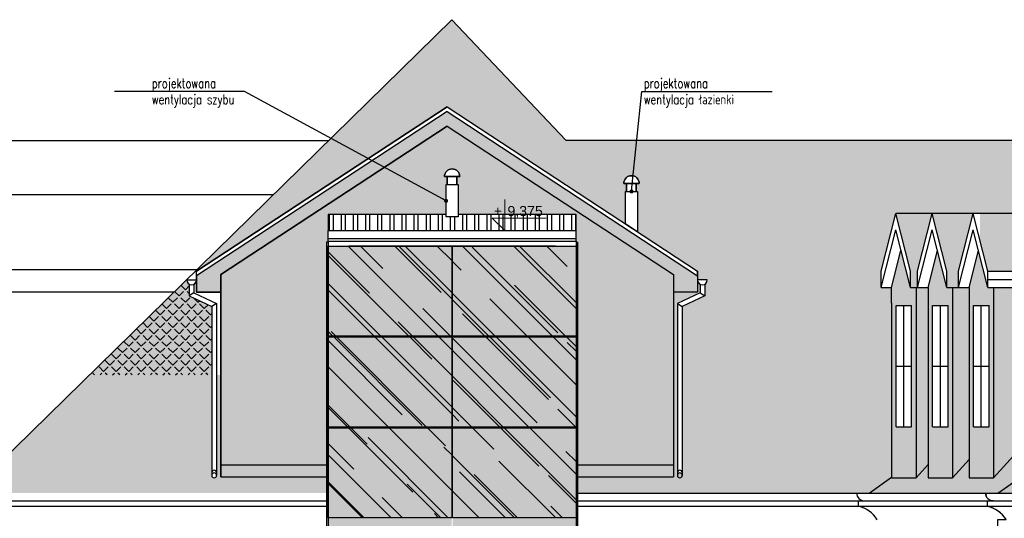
# Model space of a CAD drawing. Header units: millimetres. Extents: x -33628 to -373, y -3399 to 2697.
# Tile 87 of 99: x -24098 to -22880, y -593 to 23. Entities that reach past the tile are written whole.
import ezdxf
from ezdxf import colors
from ezdxf.entities.mleader import LeaderData, LeaderLine
from ezdxf.math import Vec2, Vec3

# ---------------------------------------------------------------- set-up
doc = ezdxf.new("R2010")
doc.units = ezdxf.units.MM
doc.header["$LTSCALE"] = 0.2
doc.header["$MEASUREMENT"] = 0
for name, color, linetype in [('-md_kominy', 35, 'Continuous'), ('_MD-DACHÓWKA', 7, 'Continuous'), ('_md-elewacje', 7, 'Continuous'), ('_md-elewacje-obrysowe', 2, 'Continuous'), ('_md-szry', 254, 'Continuous'), ('A-opis', 7, 'Continuous'), ('A-szkło', 154, 'Continuous'), ('A-widok', 41, 'Continuous')]:
    doc.layers.add(name, color=color, linetype=linetype)
for name, color, linetype, true_color in [('_md-dach czerwień', 7, 'Continuous', 0xff7c51), ('_md-kolor 1', 7, 'Continuous', 0xffd2a8), ('_md-kolor 3', 7, 'Continuous', 0xffdb7a), ('_md-szyby tło', 7, 'Continuous', 0xd6f4fe)]:
    doc.layers.add(name, color=color, linetype=linetype, true_color=true_color)
doc.layers.add('A_OPIS', color=2, linetype='Continuous', lineweight=13)
doc.styles.add('Arch-Dim', font='romans.shx', dxfattribs={"width": 0.75})
doc.styles.add('ODNOŚNIKI', font='arial.ttf')
pattern_1 = [(45, (32.454, -4946.51), (-7.7781746, 7.7781746), [8, -3]), (135, (32.454, -4946.51), (-7.7781746, -7.7781746), [8, -3])]
pattern_2 = [(315, (7636.313, -3725.243), (113.137085, -42.42641), [750, -100, 250, -50]), (315, (7701.01, -3754.59), (11.66726, 82.37794), [150, -16.5, 300, -37.5]), (315, (7684.042, -3712.87), (207.53584, -160.159686), [400, -70, 200, -50])]

# ---------------------------------------------------------------- blocks, each defined once
blk = doc.blocks.new('ZNAK-POZIOM przekrój')
at = {"ltscale": 10}
for p in [(0, 7.68), (-3.13, 3.12)]:
    blk.add_line(p, (0, 0), dxfattribs=at)
at = {"ltscale": 5}
blk.add_line((10.19, 3.12), (-3.13, 3.12), dxfattribs=at)
at = {"style": 'ODNOŚNIKI', "flags": 4}
for tag, p in [('ZNAK', (-2.76, 3.59)), ('POZIOM', (0.61, 3.59))]:
    blk.add_attdef(tag, p, '', height=2.5, dxfattribs=at)
blk = doc.blocks.new('_Dot')
at = {"color": 0, "linetype": 'ByBlock', "lineweight": -2}
blk.add_line((-0.5, 0), (-1, 0), dxfattribs=at)
at = {"color": 0, "linetype": 'ByBlock', "const_width": 0.5}
blk.add_lwpolyline([(-0.25, 0, 1), (0.25, 0, 1)], format="xyb", close=True, dxfattribs=at)

msp = doc.modelspace()

# ---------------------------------------------------------------- hatches: boundary and pattern name
at = {"layer": '_md-dach czerwień'}
h = msp.add_hatch(color=256, dxfattribs=at)
h.dxf.hatch_style = 1
h.paths.add_polyline_path([(-23047.4, -562.3), (-23019.5, -542.9), (-23019.5, -327.3), (-23019.5, -308.1), (-23032.4, -308.1), (-23032.4, -287.7), (-23014.3, -216.5), (-22969.2, -216.5), (-22918.6, -216.5), (-22910.2, -249.5), (-22910.2, -562.3)], flags=16)
h.paths.add_polyline_path([(-22974.4, -527), (-22974.4, -543.3), (-22944, -543.3), (-22923.7, -520.9), (-22923.7, -308.1), (-22912.1, -262.2), (-22918.6, -236.8), (-22936.6, -308.1), (-22944, -308.1), (-22951.1, -308.1), (-22951.1, -287.7), (-22969.2, -216.5), (-22987.3, -287.7), (-22987.3, -308.1), (-22989.1, -308.1), (-22989.1, -543.3)], flags=0)
h.paths.add_polyline_path([(-22968.8, -330.4), (-22968.8, -405.4), (-22968.8, -480.4), (-22959.2, -480.4), (-22949.6, -480.4), (-22949.6, -405.4), (-22949.6, -330.4), (-22959.2, -330.4)], flags=0)
h.paths.add_polyline_path([(-22987.3, -308.1), (-22969.2, -236.8), (-22962.8, -262.2), (-22974.4, -308.1)], flags=0)
h.paths.add_polyline_path([(-23013.9, -330.4), (-23013.9, -405.4), (-23013.9, -480.4), (-23004.3, -480.4), (-22994.7, -480.4), (-22994.7, -405.4), (-22994.7, -330.4), (-23004.3, -330.4)], flags=0)
h.paths.add_polyline_path([(-22918.6, -216.5), (-22910.2, -216.5), (-22910.2, -249.5)], flags=16)
h.paths.add_polyline_path([(-23259.5, -298.7), (-23247.5, -298.7, -0.284079), (-23250.8, -304.1, -0.557537)], flags=16)
h.paths.add_polyline_path([(-23333.8, -239.1), (-23259.5, -287.7), (-23259.5, -293.7), (-23259.5, -298.7, 0.557537), (-23250.5, -304.7), (-23250.5, -318.2), (-23278.5, -331.5), (-23278.5, -531.8), (-23278.5, -537), (-23278.5, -540.4, 1), (-23284.5, -540.4, 1), (-23278.5, -540.4), (-23278.5, -562.3), (-23062.7, -562.3), (-23047.4, -562.3), (-22910.2, -562.3), (-22910.2, -249.5), (-22910.2, -216.5), (-22910.2, -125.7), (-23422.4, -125.7), (-23563.7, 23.2), (-23716.7, -126.7), (-23785, -193.5), (-23878.8, -287.3), (-23569.5, -84.4), (-23348.8, -229.2), (-23348.8, -189.2), (-23347.3, -189.2), (-23347.3, -179.2), (-23350.8, -179.2, -1), (-23331.8, -179.2), (-23335.3, -179.2), (-23335.3, -189.2), (-23333.8, -189.2)])
h = msp.add_hatch(color=256, dxfattribs=at)
h.dxf.hatch_style = 1
h.paths.add_polyline_path([(-22910.2, -562.3), (-22910.2, -543.3), (-22893.4, -543.3), (-22680.2, -308.1), (-22641.8, -308.1), (-22599.6, -216.5), (-22690.5, -216.5), (-22517.2, -41), (-22357.8, -41), (-22838.1, -527.3), (-22887.9, -562.3)])
h.paths.add_polyline_path([(-22910.2, -216.5), (-22599.6, -216.5), (-22632.4, -287.7), (-22900.5, -287.7), (-22910.2, -249.5)])
h.paths.add_polyline_path([(-22910.2, -562.3), (-22910.2, -543.3), (-22923.7, -543.3), (-22923.7, -520.9), (-22944, -543.3), (-22974.4, -543.3), (-22974.4, -527), (-22989.1, -543.3), (-23019.5, -543.3), (-23019.5, -542.7), (-23047.4, -562.3)])
h.paths.add_polyline_path([(-22951.1, -287.7), (-22951.1, -308.1), (-22936.6, -308.1), (-22936.6, -287.7), (-22918.6, -216.5), (-22969.2, -216.5)])
h.paths.add_polyline_path([(-23014.3, -216.5), (-22996.2, -287.7), (-22996.2, -308.1), (-22987.3, -308.1), (-22987.3, -287.7), (-22969.2, -216.5)])
h = msp.add_hatch(color=256, dxfattribs=at)
h.dxf.hatch_style = 1
h.paths.add_polyline_path([(-22887.9, -562.3), (-22838.1, -527.3), (-22357.8, -41), (-22223.9, -176.5), (-22110.6, -176.5), (-22110.6, -396.4), (-22134.4, -396.4), (-22134.4, -493.7), (-22110.6, -493.7), (-22110.6, -562.3), (-22218.6, -562.3), (-22218.6, -313.7), (-22188.6, -313.7), (-22188.6, -298.7, 1), (-22176.6, -298.7), (-22188.6, -298.7), (-22188.6, -287.7), (-22361, -143.1), (-22533.4, -287.7), (-22533.4, -298.7), (-22545.4, -298.7, 1), (-22533.4, -298.7), (-22533.4, -313.7), (-22503.4, -313.7), (-22503.4, -562.3)])
h.paths.add_polyline_path([(-22213.6, -537), (-22213.6, -540.4, 1), (-22207.6, -540.4), (-22207.6, -537), (-22207.6, -331.5), (-22179.6, -318.2), (-22185.6, -314.4), (-22213.6, -327.7)], flags=16)
h.paths.add_polyline_path([(-22514.4, -331.5), (-22514.4, -537), (-22514.4, -540.4, 1), (-22508.4, -540.4), (-22508.4, -537), (-22508.4, -327.7), (-22536.4, -314.4), (-22542.4, -318.2)], flags=16)
h = msp.add_hatch(color=256, dxfattribs=at)
h.dxf.hatch_style = 1
h.paths.add_polyline_path([(-22910.2, -216.5), (-22690.5, -216.5), (-22600.9, -125.7), (-22910.2, -125.7)])
edge = h.paths.add_edge_path()
edge.add_line((-24175.5, -562.3), (-23698.5, -562.3))
edge.add_line((-23698.5, -562.3), (-23698.5, -542.3))
edge.add_line((-23698.5, -542.3), (-23849.5, -542.3))
edge.add_line((-23849.5, -542.3), (-23849.5, -416.2))
edge.add_line((-23849.5, -416.2), (-23854.5, -416.2))
edge.add_line((-23854.5, -416.2), (-23854.5, -540.4))
edge.add_arc((-23857.5, -540.4), 3, 180, 360, ccw=False)
edge.add_line((-23860.5, -540.4), (-23860.5, -416.2))
edge.add_line((-23860.5, -416.2), (-24012.4, -416.2))
edge.add_line((-24012.4, -416.2), (-24125.7, -527.3))
edge.add_line((-24125.7, -527.3), (-24175.5, -562.3))
h = msp.add_hatch(color=256, dxfattribs=at)
h.dxf.hatch_style = 1
h.paths.add_polyline_path([(-23907.7, -313.7), (-23891.5, -298.7, 0.284079), (-23888.5, -304.7), (-23888.5, -318.2), (-23860.5, -331.5), (-23860.5, -416.2), (-24012.4, -416.2)])
h = msp.add_hatch(color=256, dxfattribs=at)
h.dxf.hatch_style = 1
edge = h.paths.add_edge_path()
edge.add_line((-23289.5, -542.3), (-23289.5, -527.3))
edge.add_line((-23289.5, -527.3), (-23289.5, -313.7))
edge.add_line((-23289.5, -313.7), (-23259.5, -313.7))
edge.add_line((-23259.5, -313.7), (-23259.5, -298.7))
edge.add_arc((-23253.5, -298.7), 6, 180, 240)
edge.add_line((-23256.5, -303.9), (-23256.5, -314.4))
edge.add_line((-23256.5, -314.4), (-23284.5, -327.7))
edge.add_line((-23284.5, -327.7), (-23284.5, -537))
edge.add_line((-23284.5, -537), (-23284.5, -540.4))
edge.add_arc((-23281.5, -540.4), 3, 180, 360)
edge.add_line((-23278.5, -540.4), (-23278.5, -562.3))
edge.add_line((-23278.5, -562.3), (-23437.1, -562.3))
edge.add_line((-23437.1, -562.3), (-23437.1, -542.3))
edge.add_line((-23437.1, -542.3), (-23289.5, -542.3))
h.paths.add_polyline_path([(-23289.5, -527.3), (-23289.5, -542.3), (-23437.1, -542.3), (-23437.1, -527.3)])
h = msp.add_hatch(color=256, dxfattribs=at)
h.dxf.hatch_style = 1
h.paths.add_polyline_path([(-23698.5, -542.3), (-23698.5, -527.3), (-23849.5, -527.3), (-23849.5, -542.3)])
at = {"layer": '_MD-DACHÓWKA'}
h = msp.add_hatch(dxfattribs=at)
h.set_pattern_fill('ANGLE', color=256, scale=40, angle=45)
h.set_pattern_definition([(45, (32.454, -4946.51), (-7.7781746, 7.7781746), [8, -3]), (135, (32.454, -4946.51), (-7.7781746, -7.7781746), [8, -3])])
h.paths.add_polyline_path([(-23047.4, -562.3), (-23019.5, -542.9), (-23019.5, -327.3), (-23019.5, -308.1), (-23032.4, -308.1), (-23032.4, -287.7), (-23014.3, -216.5), (-22969.2, -216.5), (-22918.6, -216.5), (-22910.2, -249.5), (-22910.2, -562.3)], flags=16)
h.paths.add_polyline_path([(-22974.4, -527), (-22974.4, -543.3), (-22944, -543.3), (-22923.7, -520.9), (-22923.7, -308.1), (-22912.1, -262.2), (-22918.6, -236.8), (-22936.6, -308.1), (-22944, -308.1), (-22951.1, -308.1), (-22951.1, -287.7), (-22969.2, -216.5), (-22987.3, -287.7), (-22987.3, -308.1), (-22989.1, -308.1), (-22989.1, -543.3)], flags=0)
h.paths.add_polyline_path([(-22968.8, -330.4), (-22968.8, -405.4), (-22968.8, -480.4), (-22959.2, -480.4), (-22949.6, -480.4), (-22949.6, -405.4), (-22949.6, -330.4), (-22959.2, -330.4)], flags=0)
h.paths.add_polyline_path([(-22987.3, -308.1), (-22969.2, -236.8), (-22962.8, -262.2), (-22974.4, -308.1)], flags=0)
h.paths.add_polyline_path([(-23013.9, -330.4), (-23013.9, -405.4), (-23013.9, -480.4), (-23004.3, -480.4), (-22994.7, -480.4), (-22994.7, -405.4), (-22994.7, -330.4), (-23004.3, -330.4)], flags=0)
h.paths.add_polyline_path([(-22918.6, -216.5), (-22910.2, -216.5), (-22910.2, -249.5)], flags=16)
h.paths.add_polyline_path([(-23259.5, -298.7), (-23247.5, -298.7, -0.284079), (-23250.8, -304.1, -0.557537)], flags=16)
h.paths.add_polyline_path([(-23333.8, -239.1), (-23259.5, -287.7), (-23259.5, -293.7), (-23259.5, -298.7, 0.557537), (-23250.5, -304.7), (-23250.5, -318.2), (-23278.5, -331.5), (-23278.5, -531.8), (-23278.5, -537), (-23278.5, -540.4, 1), (-23284.5, -540.4, 1), (-23278.5, -540.4), (-23278.5, -562.3), (-23062.7, -562.3), (-23047.4, -562.3), (-22910.2, -562.3), (-22910.2, -249.5), (-22910.2, -216.5), (-22910.2, -125.7), (-23422.4, -125.7), (-23563.7, 23.2), (-23716.7, -126.7), (-23785, -193.5), (-23878.8, -287.3), (-23569.5, -84.4), (-23348.8, -229.2), (-23348.8, -189.2), (-23347.3, -189.2), (-23347.3, -179.2), (-23350.8, -179.2, -1), (-23331.8, -179.2), (-23335.3, -179.2), (-23335.3, -189.2), (-23333.8, -189.2)])
h = msp.add_hatch(dxfattribs=at)
h.set_pattern_fill('ANGLE', color=256, scale=40, angle=45)
h.set_pattern_definition(pattern_1)
h.paths.add_polyline_path([(-22887.9, -562.3), (-22838.1, -527.3), (-22357.8, -41), (-22223.9, -176.5), (-22110.6, -176.5), (-22110.6, -396.4), (-22134.4, -396.4), (-22134.4, -493.7), (-22110.6, -493.7), (-22110.6, -562.3), (-22218.6, -562.3), (-22218.6, -313.7), (-22188.6, -313.7), (-22188.6, -298.7, 1), (-22176.6, -298.7), (-22188.6, -298.7), (-22188.6, -287.7), (-22361, -143.1), (-22533.4, -287.7), (-22533.4, -298.7), (-22545.4, -298.7, 1), (-22533.4, -298.7), (-22533.4, -313.7), (-22503.4, -313.7), (-22503.4, -562.3)])
h.paths.add_polyline_path([(-22213.6, -537), (-22213.6, -540.4, 1), (-22207.6, -540.4), (-22207.6, -537), (-22207.6, -331.5), (-22179.6, -318.2), (-22185.6, -314.4), (-22213.6, -327.7)], flags=16)
h.paths.add_polyline_path([(-22514.4, -331.5), (-22514.4, -537), (-22514.4, -540.4, 1), (-22508.4, -540.4), (-22508.4, -537), (-22508.4, -327.7), (-22536.4, -314.4), (-22542.4, -318.2)], flags=16)
h = msp.add_hatch(dxfattribs=at)
h.set_pattern_fill('ANGLE', color=256, scale=40, angle=45)
h.set_pattern_definition(pattern_1)
h.paths.add_polyline_path([(-22910.2, -216.5), (-22690.5, -216.5), (-22600.9, -125.7), (-22910.2, -125.7)])
edge = h.paths.add_edge_path()
edge.add_line((-23849.5, -562.3), (-24175.5, -562.3))
edge.add_line((-24175.5, -562.3), (-24125.7, -527.3))
edge.add_line((-24125.7, -527.3), (-24012.4, -416.2))
edge.add_line((-24012.4, -416.2), (-23860.5, -416.2))
edge.add_line((-23860.5, -416.2), (-23860.5, -540.4))
edge.add_arc((-23857.5, -540.4), 3, 180, 360)
edge.add_line((-23854.5, -540.4), (-23854.5, -416.2))
edge.add_line((-23854.5, -416.2), (-23849.5, -416.2))
edge.add_line((-23849.5, -416.2), (-23849.5, -542.3))
edge.add_line((-23849.5, -542.3), (-23849.5, -562.3))
h = msp.add_hatch(dxfattribs=at)
h.set_pattern_fill('ANGLE', color=256, scale=40, angle=45)
h.set_pattern_definition([(45, (32.454, -4946.51), (-7.7781746, 7.7781746), [8, -3]), (135, (32.454, -4946.51), (-7.7781746, -7.7781746), [8, -3])])
h.paths.add_polyline_path([(-23907.7, -313.7), (-23891.5, -298.7, 0.284079), (-23888.5, -304.7), (-23888.5, -318.2), (-23860.5, -331.5), (-23860.5, -416.2), (-24012.4, -416.2)])
at = {"layer": '_md-kolor 1'}
h = msp.add_hatch(color=256, dxfattribs=at)
h.dxf.hatch_style = 1
h.paths.add_polyline_path([(-23289.5, -292), (-23569.5, -108.4), (-23849.5, -292), (-23849.5, -313.7), (-23849.5, -527.3), (-23718.5, -527.3), (-23718.5, -251.8), (-23718.5, -251.8), (-23716.5, -251.8), (-23716.5, -250.8), (-23716.5, -247.7), (-23716.5, -237.7), (-23716.5, -217.8), (-23570.7, -217.8), (-23570.7, -180.8), (-23569.2, -180.8), (-23569.2, -170.8), (-23572.7, -170.8, -1), (-23553.7, -170.8, -0.000526), (-23553.7, -170.8), (-23553.7, -170.8), (-23557.2, -170.8), (-23557.2, -180.8), (-23555.7, -180.8), (-23555.7, -217.8), (-23409.9, -217.8), (-23409.9, -237.7), (-23409.9, -247.7), (-23409.9, -250.1), (-23409.9, -251.8), (-23409.9, -251.8), (-23407.9, -251.8), (-23407.9, -251.8), (-23407.9, -527.3), (-23289.5, -527.3), (-23289.5, -313.7)])
at = {"layer": '_md-kolor 3'}
h = msp.add_hatch(color=256, dxfattribs=at)
h.dxf.hatch_style = 1
h.paths.add_polyline_path([(-22893.4, -543.3), (-22680.2, -308.1), (-22893.4, -308.1)])
h.paths.add_polyline_path([(-22974.4, -308.1), (-22974.4, -543.3), (-22944, -543.3), (-22944, -308.1), (-22951.1, -308.1), (-22962.8, -262.2)])
h.paths.add_polyline_path([(-22968.8, -480.4), (-22968.8, -330.4), (-22949.6, -330.4), (-22949.6, -480.4)], flags=16)
h.paths.add_polyline_path([(-23019.5, -327.3), (-23019.5, -543.3), (-22989.1, -543.3), (-22989.1, -308.1), (-22996.2, -308.1), (-23007.9, -262.2), (-23019.5, -308.1)])
h.paths.add_polyline_path([(-23013.9, -480.4), (-23013.9, -330.4), (-22994.7, -330.4), (-22994.7, -480.4)], flags=16)
h.paths.add_polyline_path([(-22944, -543.3), (-22923.7, -520.9), (-22923.7, -308.1), (-22936.6, -308.1), (-22944, -308.1)])
h.paths.add_polyline_path([(-22910.2, -543.3), (-22910.2, -480.4), (-22899, -480.4), (-22899, -330.4), (-22910.2, -330.4), (-22910.2, -269.8), (-22900.5, -308.1), (-22893.4, -308.1), (-22893.4, -543.3)])
h.paths.add_polyline_path([(-22923.7, -308.1), (-22912.1, -262.2), (-22910.2, -269.8), (-22910.2, -330.4), (-22918.1, -330.4), (-22918.1, -480.4), (-22910.2, -480.4), (-22910.2, -543.3), (-22923.7, -543.3)])
h = msp.add_hatch(color=256, dxfattribs=at)
h.dxf.hatch_style = 1
h.paths.add_polyline_path([(-22989.1, -543.3), (-22974.4, -527), (-22974.4, -308.1), (-22987.3, -308.1), (-22989.1, -308.1)])
at = {"layer": '_md-szry'}
h = msp.add_hatch(color=256, dxfattribs=at)
h.dxf.hatch_style = 1
h.paths.add_polyline_path([(-23879.5, -293.7), (-23879.5, -313.7), (-23849.5, -313.7), (-23849.5, -292), (-23569.5, -108.4), (-23289.5, -292), (-23289.5, -313.7), (-23259.5, -313.7), (-23259.5, -293.7), (-23569.5, -90.4)])

# ---------------------------------------------------------------- linework, layer by layer
at = {"layer": '-md_kominy', "ltscale": 40}
for p, q in [((-23572.7, -170.8), (-23553.7, -170.8)), ((-23350.8, -179.2), (-23331.8, -179.2))]:
    msp.add_line(p, q, dxfattribs=at)
at = {"layer": '-md_kominy', "ltscale": 40, "elevation": 0}
msp.add_lwpolyline([(-23553.7, -170.8, 1), (-23572.7, -170.8, 1)], format="xyb", dxfattribs=at)
at = {"layer": '-md_kominy', "ltscale": 40}
msp.add_lwpolyline([(-23331.8, -179.2, 1), (-23350.8, -179.2, 1)], format="xyb", dxfattribs=at)
msp.add_lwpolyline([(-23348.8, -229.2), (-23348.8, -189.2), (-23347.3, -189.2), (-23347.3, -179.2), (-23350.8, -179.2, -1), (-23331.8, -179.2), (-23335.3, -179.2), (-23335.3, -189.2), (-23333.8, -189.2), (-23333.8, -239.1)], format="xyb", close=True, dxfattribs=at)
at = {"layer": '-md_kominy', "ltscale": 40, "elevation": 0}
msp.add_lwpolyline([(-23569.2, -180.8), (-23557.2, -180.8), (-23557.2, -170.8), (-23569.2, -170.8)], close=True, dxfattribs=at)
at = {"layer": '-md_kominy', "ltscale": 40}
msp.add_lwpolyline([(-23347.3, -189.2), (-23335.3, -189.2), (-23335.3, -179.2), (-23347.3, -179.2)], close=True, dxfattribs=at)
msp.add_lwpolyline([(-23348.8, -229.2), (-23348.8, -189.2), (-23333.8, -189.2), (-23333.8, -239.1)], dxfattribs=at)
at = {"layer": '_md-elewacje'}
for p, q in [((-24125.7, -527.3), (-23563.7, 23.2)), ((-23563.7, 23.2), (-23422.4, -125.7)), ((-23569.5, -84.4), (-23879.5, -287.7)), ((-23569.5, -84.4), (-23259.5, -287.7)), ((-23569.5, -90.4), (-23879.5, -293.7)), ((-23569.5, -90.4), (-23259.5, -293.7)), ((-23569.5, -108.4), (-23849.5, -292)), ((-23569.5, -108.4), (-23289.5, -292)), ((-23716.7, -126.7), (-24588.8, -126.7)), ((-23422.4, -125.7), (-22604.4, -125.7)), ((-23785, -193.5), (-24146.9, -193.5)), ((-23032.4, -287.7), (-23014.3, -216.5)), ((-22599.6, -216.5), (-23014.3, -216.5)), ((-22996.2, -287.7), (-23014.3, -216.5)), ((-22987.3, -287.7), (-22969.2, -216.5)), ((-22951.1, -287.7), (-22969.2, -216.5)), ((-22936.6, -287.7), (-22918.6, -216.5)), ((-22900.5, -287.7), (-22918.6, -216.5)), ((-23032.4, -308.1), (-23014.3, -236.8)), ((-22996.2, -308.1), (-23014.3, -236.8)), ((-22987.3, -308.1), (-22969.2, -236.8)), ((-22951.1, -308.1), (-22969.2, -236.8)), ((-22936.6, -308.1), (-22918.6, -236.8)), ((-22900.5, -308.1), (-22918.6, -236.8)), ((-23019.5, -308.1), (-23007.9, -262.2)), ((-22974.4, -308.1), (-22962.8, -262.2)), ((-22923.7, -308.1), (-22912.1, -262.2)), ((-23879.5, -286.1), (-24146.9, -286.1)), ((-23879.5, -293.7), (-23879.5, -287.7)), ((-23849.5, -292), (-23849.5, -542.3)), ((-23289.5, -292), (-23289.5, -542.3)), ((-23259.5, -293.7), (-23259.5, -287.7)), ((-23032.4, -308.1), (-23032.4, -287.7)), ((-22996.2, -308.1), (-22996.2, -287.7)), ((-22987.3, -308.1), (-22987.3, -287.7)), ((-22951.1, -308.1), (-22951.1, -287.7)), ((-22936.6, -308.1), (-22936.6, -287.7)), ((-22900.5, -308.1), (-22900.5, -287.7)), ((-22900.5, -287.7), (-22632.4, -287.7)), ((-23891.5, -298.7), (-23879.5, -298.7)), ((-23879.5, -293.7), (-23879.5, -313.7)), ((-23259.5, -293.7), (-23259.5, -313.7)), ((-23247.5, -298.7), (-23259.5, -298.7)), ((-22900.5, -297.9), (-22642.8, -297.9)), ((-23907.7, -313.7), (-24146.9, -313.7)), ((-23888.5, -304.7), (-23888.5, -318.2)), ((-23882.5, -314.4), (-23888.5, -318.2)), ((-23882.5, -304.7), (-23882.5, -314.4)), ((-23882.5, -314.4), (-23854.5, -327.7)), ((-23879.5, -313.7), (-23849.5, -313.7)), ((-23259.5, -313.7), (-23289.5, -313.7)), ((-23256.5, -314.4), (-23284.5, -327.7)), ((-23256.5, -304.7), (-23256.5, -314.4)), ((-23256.5, -314.4), (-23250.5, -318.2)), ((-23250.5, -304.7), (-23250.5, -318.2)), ((-23032.4, -308.1), (-23019.5, -308.1)), ((-23019.5, -327.3), (-23019.5, -308.1)), ((-22996.2, -308.1), (-22987.3, -308.1)), ((-22989.1, -308.1), (-22989.1, -543.3)), ((-22987.3, -308.1), (-22974.4, -308.1)), ((-22987.3, -308.1), (-22987.3, -308.1)), ((-22974.4, -308.1), (-22974.4, -543.3)), ((-22951.1, -308.1), (-22936.6, -308.1)), ((-22944, -308.1), (-22944, -543.3)), ((-22936.6, -308.1), (-22923.7, -308.1)), ((-22923.7, -308.1), (-22923.7, -543.3)), ((-22900.5, -308.1), (-22641.8, -308.1)), ((-22893.4, -308.1), (-22893.4, -543.3)), ((-22893.4, -543.3), (-22680.2, -308.1)), ((-23888.5, -318.2), (-23860.5, -331.5)), ((-23854.5, -327.7), (-23860.5, -331.5)), ((-23854.5, -327.7), (-23854.5, -540.4)), ((-23284.5, -327.7), (-23284.5, -540.4)), ((-23284.5, -327.7), (-23278.5, -331.5)), ((-23250.5, -318.2), (-23278.5, -331.5)), ((-23019.5, -327.3), (-23019.5, -543.3)), ((-23860.5, -331.5), (-23860.5, -540.4)), ((-23278.5, -331.5), (-23278.5, -540.4)), ((-23013.9, -330.4), (-22994.7, -330.4)), ((-23013.9, -480.4), (-23013.9, -330.4)), ((-23004.3, -480.4), (-23004.3, -330.4)), ((-22994.7, -480.4), (-22994.7, -330.4)), ((-22968.8, -330.4), (-22949.6, -330.4)), ((-22968.8, -480.4), (-22968.8, -330.4)), ((-22959.2, -480.4), (-22959.2, -330.4)), ((-22949.6, -480.4), (-22949.6, -330.4)), ((-22918.1, -330.4), (-22899, -330.4)), ((-22918.1, -480.4), (-22918.1, -330.4)), ((-22908.6, -480.4), (-22908.6, -330.4)), ((-22899, -480.4), (-22899, -330.4)), ((-23013.9, -405.4), (-22994.7, -405.4)), ((-22968.8, -405.4), (-22949.6, -405.4)), ((-22918.1, -405.4), (-22899, -405.4)), ((-23013.9, -480.4), (-22994.7, -480.4)), ((-22968.8, -480.4), (-22949.6, -480.4)), ((-22918.1, -480.4), (-22899, -480.4)), ((-22944, -543.3), (-22923.7, -520.9)), ((-23849.5, -527.3), (-23289.5, -527.3)), ((-22989.1, -543.3), (-22974.4, -527)), ((-22887.9, -562.3), (-22838.1, -527.3)), ((-23849.5, -542.3), (-23289.5, -542.3)), ((-23047.4, -562.3), (-23019.5, -542.7)), ((-23019.5, -543.3), (-22989.1, -543.3)), ((-22974.4, -543.3), (-22944, -543.3)), ((-22923.7, -543.3), (-22893.4, -543.3)), ((-24181.3, -571.9), (-22488.4, -571.9)), ((-23437.1, -562.3), (-21812.3, -562.3)), ((-23060.5, -578.6), (-23060.5, -571.9)), ((-22901, -578.6), (-22901, -571.9)), ((-24188.7, -578.6), (-22488.4, -578.6))]:
    msp.add_line(p, q, dxfattribs=at)
for centre, radius, start, end in [((-23885.5, -298.7), 6, 180, 0), ((-23253.5, -298.7), 6, 180, 0), ((-23857.5, -537), 3, 0, 180), ((-23281.5, -537), 3, 0, 180), ((-23857.5, -540.4), 3, 0, 180), ((-23857.5, -540.4), 3, 180, 0), ((-23281.5, -540.4), 3, 0, 180), ((-23281.5, -540.4), 3, 180, 0), ((-23053.1, -562.3), 9.57, 179.9969, 270), ((-22893.7, -562.3), 9.57, 179.9969, 270), ((-23068.4, -614.2), 36.4, 31.4964, 77.4401), ((-22909, -614.2), 36.4, 31.4964, 77.4401)]:
    msp.add_arc(centre, radius, start, end, dxfattribs=at)
at = {"layer": '_md-elewacje-obrysowe'}
for points in [[(-24165.5, -1182.4), (-24165.5, -792.4), (-24159.9, -792.4), (-24159.9, -629.4), (-24170.5, -629.4), (-24170.5, -595.1), (-24160.5, -595.1, 0.177038), (-24188.7, -578.6), (-24188.7, -571.9), (-24181.3, -571.9, -0.414229), (-24190.9, -562.3), (-24175.5, -562.3), (-24125.7, -527.3), (-23563.7, 23.2), (-23422.4, -125.7), (-22600.9, -125.7), (-22517.2, -41), (-22357.8, -41)], [(-22887.9, -1182.4), (-22887.9, -792.4), (-22882.3, -792.4), (-22882.3, -629.4), (-22887.9, -629.4), (-22887.9, -595.1), (-22877.9, -595.1, 0.203197), (-22901, -578.6), (-22901, -571.9), (-22893.7, -571.9, -0.414229), (-22903.3, -562.3), (-22887.9, -562.3), (-22838.1, -527.3)]]:
    msp.add_lwpolyline(points, format="xyb", dxfattribs=at)
for points in [[(-23849.5, -313.7), (-23879.5, -313.7), (-23879.5, -287.7), (-23569.5, -84.4), (-23259.5, -287.7), (-23259.5, -313.7), (-23289.5, -313.7)], [(-23849.5, -542.3), (-23849.5, -313.7), (-23849.5, -292), (-23569.5, -108.4), (-23289.5, -292), (-23289.5, -542.3)]]:
    msp.add_lwpolyline(points, dxfattribs=at)

# ---------------------------------------------------------------- leaders
at = {"layer": 'A-opis'}
ml = msp.add_multileader_mtext('Standard', dxfattribs=at)
ml.set_content('\\pxt4;projektowana wentylacja szybu', color=256, style='Arch-Dim')
ml.set_leader_properties(color=30)
ml.set_arrow_properties(name='DOT')
ml.build(insert=Vec2(0, 0))
ml.multileader.update_dxf_attribs({"text_left_attachment_type": 6, "text_right_attachment_type": 6, "dogleg_length": 2, "arrow_head_size": 5})
ctx = ml.context
ctx.base_point, ctx.char_height, ctx.arrow_head_size, ctx.landing_gap_size, ctx.plane_origin, ctx.plane_x_axis, ctx.plane_y_axis = Vec3(-23934.9, -65.4), 12, 5, 0.2, Vec3(-22331.9, 4035.2), Vec3(-1, 0), Vec3(0, -1)
ctx.left_attachment, ctx.right_attachment = 6, 6
notes = []
notes.append((ctx, [(0, (1, 1, 0), (-23819.9, -65.4), (-1, 0), 2, [(1, [(-23570.7, -200.8)], 0, [])])]))
ctx.mtext.insert, ctx.mtext.width = Vec3(-23934.7, -49.4), 157.298
ml = msp.add_multileader_mtext('Standard', dxfattribs=at)
ml.set_content('\\pxt4;projektowana wentylacja łazienki', color=256, style='Arch-Dim')
ml.set_leader_properties(color=30)
ml.set_arrow_properties(name='DOT')
ml.build(insert=Vec2(0, 0))
ml.multileader.update_dxf_attribs({"text_left_attachment_type": 6, "text_right_attachment_type": 6, "dogleg_length": 2, "arrow_head_size": 5})
ctx = ml.context
ctx.base_point, ctx.char_height, ctx.arrow_head_size, ctx.landing_gap_size, ctx.plane_origin, ctx.plane_y_axis = Vec3(-23326.3, -65.4), 12, 5, 0.2, Vec3(-24816.2, 4035.2), Vec3(0, -1)
ctx.left_attachment, ctx.right_attachment = 6, 6
notes.append((ctx, [(0, (1, 1, 0), (-23328.3, -65.4), (1, 0), 2, [(1, [(-23341.3, -189.2)], 0, [])])]))
ctx.mtext.insert, ctx.mtext.width = Vec3(-23326.1, -49.4), 157.298
for ctx, leaders in notes:
    for number, flags, end, landing, length, lines in leaders:
        leader = LeaderData()
        leader.index, (leader.has_last_leader_line, leader.has_dogleg_vector, leader.attachment_direction) = number, flags
        leader.last_leader_point, leader.dogleg_vector, leader.dogleg_length = Vec3(end), Vec3(landing), length
        for number, points, colour, breaks in lines:
            line = LeaderLine()
            line.index, line.vertices, line.color, line.breaks = number, Vec3.list(points), colors.encode_raw_color(colour), breaks
            leader.lines.append(line)
        ctx.leaders.append(leader)

# ---------------------------------------------------------------- next in the draw order: wipeouts: each hides what was drawn before it
msp.add_wipeout([(-23707.9, -1175), (-23707.9, -1149.9), (-23716.5, -1149.9), (-23716.5, -1132), (-23718.5, -1132), (-23718.5, -251.8), (-23716.5, -251.8), (-23716.5, -217.8), (-23409.9, -217.8), (-23409.9, -251.8), (-23407.9, -251.8), (-23407.9, -1132), (-23409.9, -1132), (-23409.9, -1149.9), (-23418.5, -1149.9), (-23418.5, -1175)])

# ---------------------------------------------------------------- next in the draw order: hatches: boundary and pattern name
at = {"layer": '_md-szyby tło', "transparency": 33554687}
h = msp.add_hatch(color=256, dxfattribs=at)
h.dxf.hatch_style = 1
h.paths.add_polyline_path([(-23716.5, -1139.9), (-23652.7, -1139.9), (-23652.7, -955), (-23716.5, -955)])
h.paths.add_polyline_path([(-23516.7, -1139.9), (-23409.9, -1139.9), (-23409.9, -955), (-23516.7, -955)])
h.paths.add_polyline_path([(-23409.9, -930.1), (-23562.7, -930.1), (-23562.7, -818.7), (-23409.9, -818.7)])
h.paths.add_polyline_path([(-23409.9, -817.7), (-23562.7, -817.7), (-23562.7, -706.3), (-23409.9, -706.3)])
h.paths.add_polyline_path([(-23563.7, -817.7), (-23716.5, -817.7), (-23716.5, -706.3), (-23563.7, -706.3)])
h.paths.add_polyline_path([(-23563.7, -930.1), (-23716.5, -930.1), (-23716.5, -818.7), (-23563.7, -818.7)])
h.paths.add_polyline_path([(-23409.9, -705.3), (-23562.7, -705.3), (-23562.7, -593.9), (-23409.9, -593.9)])
h.paths.add_polyline_path([(-23563.7, -705.3), (-23716.5, -705.3), (-23716.5, -593.9), (-23563.7, -593.9)])
h.paths.add_polyline_path([(-23409.9, -592.9), (-23562.7, -592.9), (-23562.7, -481.6), (-23409.9, -481.6)])
h.paths.add_polyline_path([(-23409.9, -480.6), (-23562.7, -480.6), (-23562.7, -369.2), (-23409.9, -369.2)])
h.paths.add_polyline_path([(-23563.7, -480.6), (-23716.5, -480.6), (-23716.5, -369.2), (-23563.7, -369.2)])
h.paths.add_polyline_path([(-23563.7, -592.9), (-23716.5, -592.9), (-23716.5, -481.6), (-23563.7, -481.6)])
h.paths.add_polyline_path([(-23409.9, -368.2), (-23562.7, -368.2), (-23562.7, -256.8), (-23409.9, -256.8)])
h.paths.add_polyline_path([(-23563.7, -368.2), (-23716.5, -368.2), (-23716.5, -256.8), (-23563.7, -256.8)])
at = {"layer": 'A-szkło', "transparency": 33554679}
h = msp.add_hatch(dxfattribs=at)
h.set_pattern_fill('AR-RROOF', color=256, scale=50, angle=315)
h.set_pattern_definition(pattern_2)
h.paths.add_polyline_path([(-23563.7, -368.2), (-23716.5, -368.2), (-23716.5, -256.8), (-23563.7, -256.8), (-23563.7, -260.1)])
h = msp.add_hatch(dxfattribs=at)
h.set_pattern_fill('AR-RROOF', color=256, scale=50, angle=315)
h.set_pattern_definition(pattern_2)
h.paths.add_polyline_path([(-23409.9, -368.2), (-23562.7, -368.2), (-23562.7, -256.8), (-23409.9, -256.8), (-23409.9, -260.1)])
h = msp.add_hatch(dxfattribs=at)
h.set_pattern_fill('AR-RROOF', color=256, scale=50, angle=315)
h.set_pattern_definition(pattern_2)
h.paths.add_polyline_path([(-23563.7, -480.6), (-23716.5, -480.6), (-23716.5, -369.2), (-23563.7, -369.2), (-23563.7, -372.5)])
h = msp.add_hatch(dxfattribs=at)
h.set_pattern_fill('AR-RROOF', color=256, scale=50, angle=315)
h.set_pattern_definition(pattern_2)
h.paths.add_polyline_path([(-23409.9, -480.6), (-23562.7, -480.6), (-23562.7, -369.2), (-23409.9, -369.2), (-23409.9, -372.5)])
h = msp.add_hatch(dxfattribs=at)
h.set_pattern_fill('AR-RROOF', color=256, scale=50, angle=315)
h.set_pattern_definition(pattern_2)
h.paths.add_polyline_path([(-23563.7, -592.9), (-23716.5, -592.9), (-23716.5, -481.6), (-23563.7, -481.6), (-23563.7, -484.9)])
h = msp.add_hatch(dxfattribs=at)
h.set_pattern_fill('AR-RROOF', color=256, scale=50, angle=315)
h.set_pattern_definition(pattern_2)
h.paths.add_polyline_path([(-23409.9, -592.9), (-23562.7, -592.9), (-23562.7, -481.6), (-23409.9, -481.6), (-23409.9, -484.9)])
at = {"layer": 'A-widok'}
h = msp.add_hatch(dxfattribs=at)
h.set_pattern_fill('ANSI32', color=14, scale=40, angle=45)
h.paths.add_polyline_path([(-23409.9, -237.7), (-23409.9, -217.8), (-23555.7, -217.8), (-23555.7, -220.8), (-23570.7, -220.8), (-23570.7, -217.8), (-23716.5, -217.8), (-23716.5, -237.7)])

# ---------------------------------------------------------------- next in the draw order: linework, layer by layer
at = {"layer": '-md_kominy', "ltscale": 40, "elevation": 0}
msp.add_lwpolyline([(-23570.7, -220.8), (-23570.7, -180.8), (-23569.2, -180.8), (-23569.2, -170.8), (-23572.7, -170.8, -1), (-23553.7, -170.8), (-23557.2, -170.8), (-23557.2, -180.8), (-23555.7, -180.8), (-23555.7, -220.8)], format="xyb", close=True, dxfattribs=at)
msp.add_lwpolyline([(-23570.7, -220.8), (-23570.7, -180.8), (-23555.7, -180.8), (-23555.7, -220.8)], dxfattribs=at)
at = {"layer": 'A-szkło', "transparency": 33554679, "elevation": 0}
for points in [[(-23563.7, -368.2), (-23716.5, -368.2), (-23716.5, -256.8), (-23563.7, -256.8)], [(-23409.9, -368.2), (-23562.7, -368.2), (-23562.7, -256.8), (-23409.9, -256.8)], [(-23563.7, -480.6), (-23716.5, -480.6), (-23716.5, -369.2), (-23563.7, -369.2)], [(-23409.9, -480.6), (-23562.7, -480.6), (-23562.7, -369.2), (-23409.9, -369.2)], [(-23563.7, -592.9), (-23716.5, -592.9), (-23716.5, -481.6), (-23563.7, -481.6)], [(-23409.9, -592.9), (-23562.7, -592.9), (-23562.7, -481.6), (-23409.9, -481.6)]]:
    msp.add_lwpolyline(points, close=True, dxfattribs=at)
at = {"layer": 'A-widok', "transparency": 33554679}
for p, q in [((-23716.5, -251.8), (-23716.5, -237.7)), ((-23716.5, -237.7), (-23409.9, -237.7)), ((-23409.9, -250.8), (-23409.9, -237.7)), ((-23409.9, -247.7), (-23716.5, -247.7)), ((-23716.5, -250.8), (-23409.9, -250.8))]:
    msp.add_line(p, q, dxfattribs=at)
at = {"layer": 'A-widok', "color": 14, "transparency": 33554679}
msp.add_line((-23435.4, -256.8), (-23691, -256.8), dxfattribs=at)
msp.add_line((-23435.4, -256.8), (-23691, -256.8), dxfattribs=at)
at = {"layer": 'A-widok', "color": 14, "transparency": 33554679, "elevation": 0}
for points in [[(-23570.7, -217.8), (-23716.5, -217.8), (-23716.5, -237.7)], [(-23409.9, -237.7), (-23409.9, -217.8), (-23555.7, -217.8)]]:
    msp.add_lwpolyline(points, dxfattribs=at)
at = {"layer": 'A-widok', "color": 14, "elevation": 0}
for points in [[(-23716.5, -251.8), (-23718.5, -251.8), (-23718.5, -1132), (-23716.5, -1132)], [(-23409.9, -251.8), (-23407.9, -251.8), (-23407.9, -1132), (-23409.9, -1132)]]:
    msp.add_lwpolyline(points, dxfattribs=at)
at = {"layer": 'A-widok', "transparency": 33554679, "elevation": 0}
msp.add_lwpolyline([(-23716.5, -251.8), (-23716.5, -1139.9), (-23652.7, -1139.9)], dxfattribs=at)
at = {"layer": 'A-widok', "elevation": 0}
msp.add_lwpolyline([(-23409.9, -250.8), (-23409.9, -1149.9), (-23418.5, -1149.9), (-23418.5, -1175)], dxfattribs=at)

# ---------------------------------------------------------------- next in the draw order: block references
at = {"layer": 'A_OPIS'}
ref = msp.add_blockref('ZNAK-POZIOM przekrój', (-23497.8, -237.7), dxfattribs=dict(at, xscale=5, yscale=5, zscale=5, rotation=360))
ref.add_attrib('POZIOM', '9,375', (-23494.7, -219.7), dxfattribs={"height": 12.5, "style": 'ODNOŚNIKI', "flags": 4})
ref.add_attrib('ZNAK', '+', (-23511.6, -219.7), dxfattribs={"height": 12.5, "style": 'ODNOŚNIKI', "flags": 4})

doc.saveas('drawing.dxf')
